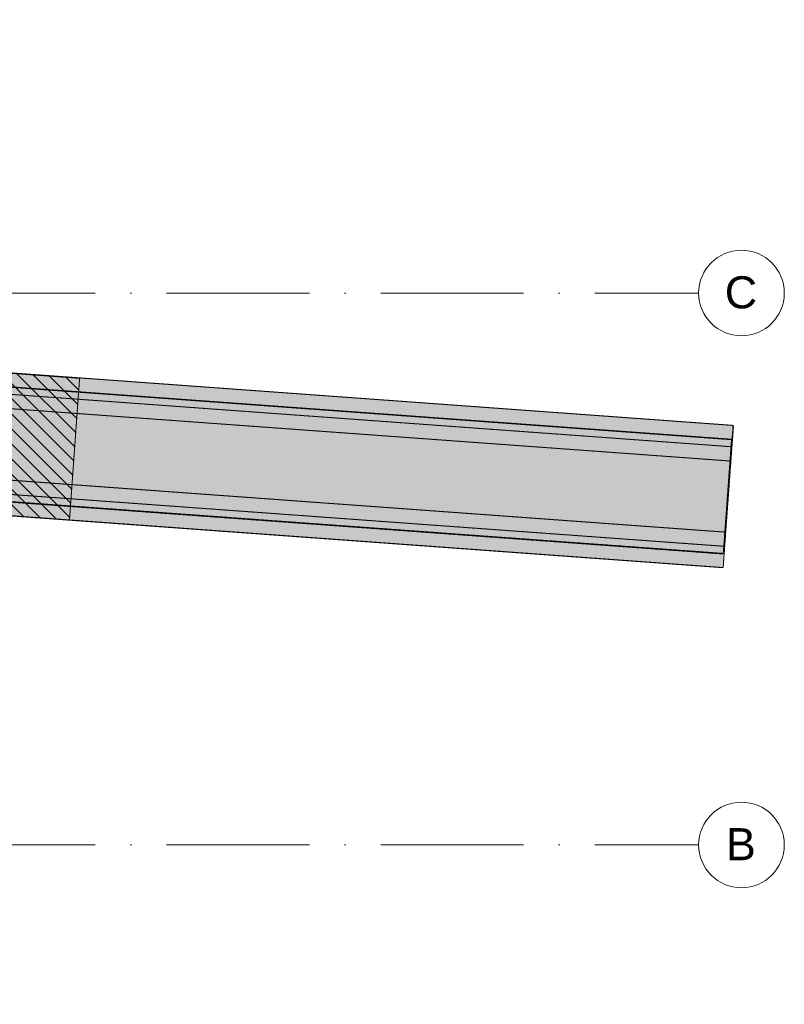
# Model space of a CAD drawing. Header units: millimetres. Extents: x -2694 to 330324, y -17289 to 76899.
# Tile 138 of 142: x 290457 to 301172, y 18515 to 32324. Entities that reach past the tile are written whole.
import ezdxf

# ---------------------------------------------------------------- set-up
doc = ezdxf.new("R2010")
doc.units = ezdxf.units.MM
for name, pattern in [('A_CARA_07', [7, 5, -2]), ('B_CARA_05', [4, 3, -1]), ('IMPORT-A_CARA_15', [760, 500, -130, 0, -130]), ('Čerchovaná 20mm', [3000, 2000, -500, 0, -500])]:
    doc.linetypes.add(name, pattern=pattern)
for name, color, linetype, lineweight in [('CA_OSY', 5, 'IMPORT-A_CARA_15', 13), ('CA_POHHRA18', 9, 'Continuous', 9), ('CA_POHHRA25', 7, 'Continuous', 13), ('CA_TEXT35', 62, 'Continuous', 9), ('CA_ZAKLADY25', 7, 'Continuous', 13)]:
    doc.layers.add(name, color=color, linetype=linetype, lineweight=lineweight)
doc.styles.add('Arial_1', font='arial.ttf', dxfattribs={"height": 450})
pattern_1 = [(0, (0, 0), (609.6, 152.4), [50.292, -406.908, 50.292, -406.908, -2438.4]), (0, (0, 0), (609.6, 152.4), [-914.4, 50.292, -864.108, 50.292, -406.908, -1066.8]), (0, (0, 0), (609.6, 152.4), [-2286, 50.292, -254.508, 50.292, -711.708]), (120, (228.6, 76.2), (-436.78227, 451.729086), [50.292, -406.908, 50.292, -406.908, -2438.4]), (120, (228.6, 76.2), (-436.78227, 451.729086), [-914.4, 50.292, -864.108, 50.292, -406.908, -1066.8]), (120, (228.6, 76.2), (-436.78227, 451.729086), [-2286, 50.292, -254.508, 50.292, -711.708]), (240, (304.8, 381), (-172.81773, -604.129086), [50.292, -406.908, 50.292, -406.908, -2438.4]), (240, (304.8, 381), (-172.81773, -604.129086), [-914.4, 50.292, -864.108, 50.292, -406.908, -1066.8]), (240, (304.8, 381), (-172.81773, -604.129086), [-2286, 50.292, -254.508, 50.292, -711.708])]

# ---------------------------------------------------------------- blocks, each defined once
blk = doc.blocks.new('Osnova - Bublina osnovy 12mm-4850-BOURÁNÍ STÁVAJÍCÍCH ZÁKLADOVÝCH PRVKŮ')
at = {"layer": 'CA_TEXT35'}
blk.add_circle((0, 0), 6, dxfattribs=at)

msp = doc.modelspace()

# ---------------------------------------------------------------- hatches: boundary and pattern name
at = {"layer": 'CA_POHHRA18'}
h = msp.add_hatch(dxfattribs=at)
h.set_pattern_fill('FP_191', color=240, style=0, pattern_type=2)
h.set_pattern_definition([(135, (0, 0), (-106.06602, -106.06602), [])])
h.paths.add_polyline_path([(291154.5, 25305.3), (291296.4, 27294.6), (256597.6, 29824.7), (256550.5, 27819.4), (285044, 25749.2)])
at = {"layer": 'CA_POHHRA25', "linetype": 'B_CARA_05'}
h = msp.add_hatch(dxfattribs=at)
h.set_pattern_fill('FP_4', color=256, style=0, pattern_type=2)
h.set_pattern_definition(pattern_1)
h.paths.add_polyline_path([(300432.7, 26334.3), (300454.5, 26633.5), (256584.9, 29826.2), (256577.9, 29526), (294682.3, 26752.8)])
h = msp.add_hatch(dxfattribs=at)
h.set_pattern_fill('FP_4', color=256, style=0, pattern_type=2)
h.set_pattern_definition(pattern_1)
h.paths.add_polyline_path([(300418.1, 26134), (300439.9, 26433.2), (256562.7, 29626.5), (256555.7, 29326.3), (294682.3, 26551.4)])
h = msp.add_hatch(dxfattribs=at)
h.set_pattern_fill('FP_7', color=256, style=0, pattern_type=2)
h.set_pattern_definition(pattern_1)
h.paths.add_polyline_path([(300323.8, 24837.4), (300345.5, 25136.6), (256532.4, 28325.3), (256525.3, 28025), (294682.3, 25248)])
h = msp.add_hatch(dxfattribs=at)
h.set_pattern_fill('FP_2', color=256, style=0, pattern_type=2)
h.set_pattern_definition(pattern_1)
h.paths.add_polyline_path([(300314.9, 24638.3), (300336.7, 24937.5), (256545.1, 28124.6), (256538.1, 27824.4), (294682.3, 25048.3)])
at = {"layer": 'CA_ZAKLADY25', "linetype": 'B_CARA_05'}
h = msp.add_hatch(dxfattribs=at)
h.set_pattern_fill('FP_6', color=256, style=0, pattern_type=2)
h.set_pattern_definition(pattern_1)
h.paths.add_polyline_path([(114295.2, 18711.8), (164290.8, 25624.3), (256533.4, 28017.2), (300316.5, 24830.7), (300433, 26438.8), (256575.5, 29630.7), (164143.8, 27232.5), (114232, 20331.6), (73888.4, 22973.1), (68679.3, 27876.5), (374.8, 32323.6), (270.9, 30726.9), (68008.8, 26316.6), (73272.1, 21394.9), (111554.5, 18891.1)])
h = msp.add_hatch(dxfattribs=at)
h.set_pattern_fill('FP_6', color=256, style=0, pattern_type=2)
h.set_pattern_definition(pattern_1)
h.paths.add_polyline_path([(114295.2, 18711.8), (164290.8, 25624.3), (256533.4, 28017.2), (300316.5, 24830.7), (300433, 26438.8), (256575.5, 29630.7), (164143.8, 27232.5), (114232, 20331.6), (73888.4, 22973.1), (68679.3, 27876.5), (374.8, 32323.6), (270.9, 30726.9), (68008.8, 26316.6), (73272.1, 21394.9), (111554.5, 18891.1)])
h = msp.add_hatch(dxfattribs=at)
h.set_pattern_fill('FP_6', color=256, style=0, pattern_type=2)
h.set_pattern_definition(pattern_1)
h.paths.add_polyline_path([(114205.2, 18514.7), (164274.5, 25437.3), (256538.1, 27831.1), (300315, 24639.3), (300460.1, 26633.1), (256584.9, 29826.2), (164111.1, 27427), (114133, 20516.9), (71848.8, 23275.6), (259.8, 29642.3), (82.6, 27650.1), (71406.6, 21306.9), (111554.5, 18687.6)])
h = msp.add_hatch(dxfattribs=at)
h.set_pattern_fill('FP_6', color=256, style=0, pattern_type=2)
h.set_pattern_definition(pattern_1)
h.paths.add_polyline_path([(114205.2, 18514.7), (164274.5, 25437.3), (256538.1, 27831.1), (300315, 24639.3), (300460.1, 26633.1), (256584.9, 29826.2), (164111.1, 27427), (114133, 20516.9), (71848.8, 23275.6), (259.8, 29642.3), (82.6, 27650.1), (71406.6, 21306.9), (111554.5, 18687.6)])

# ---------------------------------------------------------------- linework, layer by layer
at = {"layer": 'CA_OSY', "linetype": 'Čerchovaná 20mm', "lineweight": 9}
for p, q in [((-1493.6, 28489.9), (299971.9, 28489.9)), ((-1493.6, 20749.9), (299971.9, 20749.9))]:
    msp.add_line(p, q, dxfattribs=at)
at = {"layer": 'CA_POHHRA25', "linetype": 'B_CARA_05', "lineweight": 9}
for p, q in [((256584.9, 29826.2), (300454.5, 26633.5)), ((300454.5, 26633.5), (256584.9, 29826.2)), ((300439.9, 26433.2), (256562.7, 29626.5)), ((256562.7, 29626.5), (300439.9, 26433.2)), ((256577.9, 29526), (300432.7, 26334.3)), ((300432.7, 26334.3), (256577.9, 29526)), ((300418.1, 26134), (256555.7, 29326.3)), ((256555.7, 29326.3), (300418.1, 26134)), ((256532.4, 28325.3), (300345.5, 25136.6)), ((300345.5, 25136.6), (256532.4, 28325.3)), ((256545.1, 28124.6), (300336.7, 24937.5)), ((300336.7, 24937.5), (256545.1, 28124.6)), ((256525.3, 28025), (300323.8, 24837.4)), ((300323.8, 24837.4), (256525.3, 28025)), ((256538.1, 27824.4), (300314.9, 24638.3)), ((300314.9, 24638.3), (256538.1, 27824.4)), ((300454.5, 26633.5), (300432.7, 26334.3)), ((300454.5, 26633.5), (300432.7, 26334.3)), ((300439.9, 26433.2), (300418.1, 26134)), ((300418.1, 26134), (300439.9, 26433.2)), ((300345.5, 25136.6), (300323.8, 24837.4)), ((300345.5, 25136.6), (300323.8, 24837.4)), ((300336.7, 24937.5), (300314.9, 24638.3)), ((300336.7, 24937.5), (300314.9, 24638.3))]:
    msp.add_line(p, q, dxfattribs=at)
at = {"layer": 'CA_POHHRA25', "linetype": 'A_CARA_07', "lineweight": 9}
for p, q in [((291296.4, 27294.6), (256597.6, 29824.7)), ((256550.5, 27819.4), (291154.5, 25305.3)), ((291154.5, 25305.3), (291296.4, 27294.6))]:
    msp.add_line(p, q, dxfattribs=at)
at = {"layer": 'CA_ZAKLADY25', "linetype": 'B_CARA_05', "lineweight": 9}
for p, q in [((256584.9, 29826.2), (300460.1, 26633.1)), ((300460.1, 26633.1), (256584.9, 29826.2)), ((256584.9, 29826.2), (300460.1, 26633.1)), ((300460.1, 26633.1), (256584.9, 29826.2)), ((256575.5, 29630.7), (300433, 26438.8)), ((300433, 26438.8), (256575.5, 29630.7)), ((256575.5, 29630.7), (300433, 26438.8)), ((300433, 26438.8), (256575.5, 29630.7)), ((300316.5, 24830.7), (256533.4, 28017.2)), ((256533.4, 28017.2), (300316.5, 24830.7)), ((300316.5, 24830.7), (256533.4, 28017.2)), ((256533.4, 28017.2), (300316.5, 24830.7)), ((300315, 24639.3), (256538.1, 27831.1)), ((256538.1, 27831.1), (300315, 24639.3)), ((300315, 24639.3), (256538.1, 27831.1)), ((256538.1, 27831.1), (300315, 24639.3)), ((300460.1, 26633.1), (300315, 24639.3)), ((300315, 24639.3), (300460.1, 26633.1)), ((300460.1, 26633.1), (300315, 24639.3)), ((300315, 24639.3), (300460.1, 26633.1)), ((300433, 26438.8), (300316.5, 24830.7)), ((300316.5, 24830.7), (300433, 26438.8)), ((300433, 26438.8), (300316.5, 24830.7)), ((300316.5, 24830.7), (300433, 26438.8))]:
    msp.add_line(p, q, dxfattribs=at)

# ---------------------------------------------------------------- block references
at = {"layer": 'CA_TEXT35', "xscale": 99.99999999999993, "yscale": 99.99999999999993, "zscale": 99.99999999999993, "rotation": 269.9999999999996}
for p in [(300571.9, 28489.9), (300571.9, 20749.9)]:
    msp.add_blockref('Osnova - Bublina osnovy 12mm-4850-BOURÁNÍ STÁVAJÍCÍCH ZÁKLADOVÝCH PRVKŮ', p, dxfattribs=at)

# ---------------------------------------------------------------- next in the draw order: texts
at = {"layer": 'CA_TEXT35', "char_height": 450, "attachment_point": 1, "style": 'Arial_1', "bg_fill": 3, "box_fill_scale": 1.25, "bg_fill_color": 256, "bg_fill_true_color": 13158600, "bg_fill_transparency": 0}
for s, insert, width in [('\\fArial|b0|i0|c238|p34|;C', (300337.8, 28725.1), 553.164), ('\\fArial|b0|i0|c238|p34|;B', (300354.3, 20985.1), 513.08)]:
    msp.add_mtext(s, dxfattribs=dict(at, insert=insert, width=width))

doc.saveas('drawing.dxf')
